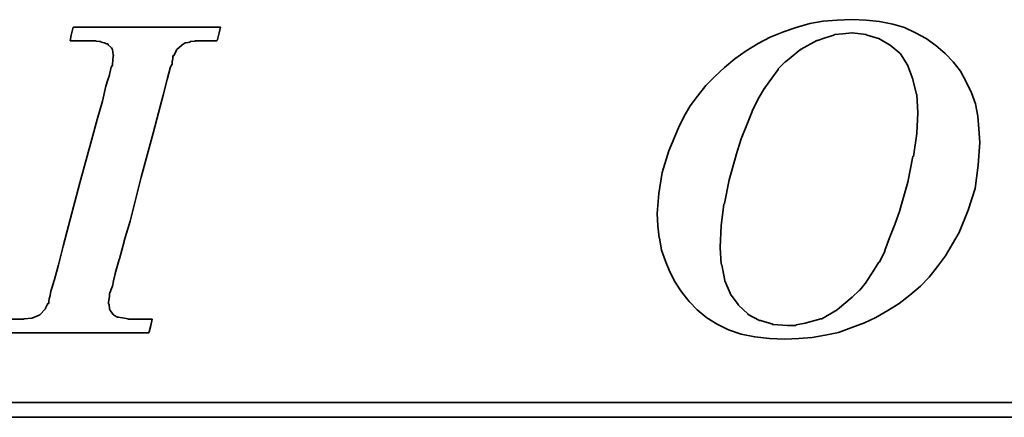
# Model space of a CAD drawing. Header units: inches. Extents: x 35 to 396, y 107 to 307.
# Tile 36 of 51: x 331.33 to 345.3, y 207.55 to 213.2. Entities that reach past the tile are written whole.
import ezdxf

# ---------------------------------------------------------------- set-up
doc = ezdxf.new("R2010")
doc.units = ezdxf.units.IN
doc.layers.add('DIM', color=4, linetype='Continuous')
doc.layers.add('layer 1', color=7, linetype='Continuous')

# ---------------------------------------------------------------- blocks, each defined once
blk = doc.blocks.new('TBI MOTION logo(完整正式版)')
at = {"layer": 'layer 1', "color": 22, "lineweight": 35}
for points, knots in [([(-11.34375, -6.98375), (-11.34375, -6.98375), (-10.91375, -7.43875), (-10.91375, -7.43875), (-10.91375, -7.43875), (-10.91375, -7.43875), (-10.38625, -7.87125), (-10.38625, -7.87125), (-10.38625, -7.87125), (-10.38625, -7.87125), (-9.81125, -8.20375), (-9.81125, -8.20375), (-9.81125, -8.20375), (-9.81125, -8.20375), (-9.21125, -8.51875), (-9.21125, -8.51875), (-9.21125, -8.51875), (-9.21125, -8.51875), (-8.51625, -8.75875), (-8.51625, -8.75875), (-8.51625, -8.75875), (-8.51625, -8.75875), (-7.77125, -8.90375), (-7.77125, -8.90375), (-7.77125, -8.90375), (-7.77125, -8.90375), (-6.97875, -8.99875), (-6.97875, -8.99875), (-6.97875, -8.99875), (-6.97875, -8.99875), (-6.14125, -9.02375), (-6.14125, -9.02375), (-6.14125, -9.02375), (-6.14125, -9.02375), (-5.37125, -8.99875), (-5.37125, -8.99875), (-5.37125, -8.99875), (-5.37125, -8.99875), (-4.65375, -8.94875), (-4.65375, -8.94875), (-4.65375, -8.94875), (-4.65375, -8.94875), (-3.93375, -8.80625), (-3.93375, -8.80625), (-3.93375, -8.80625), (-3.93375, -8.80625), (-3.21375, -8.66375), (-3.21375, -8.66375), (-3.21375, -8.66375), (-3.21375, -8.66375), (-2.49375, -8.39875), (-2.49375, -8.39875), (-2.49375, -8.39875), (-2.49375, -8.39875), (-1.79875, -8.13375), (-1.79875, -8.13375), (-1.79875, -8.13375), (-1.79875, -8.13375), (-1.17375, -7.84375), (-1.17375, -7.84375), (-1.17375, -7.84375), (-1.17375, -7.84375), (-0.52375, -7.46375), (-0.52375, -7.46375), (-0.52375, -7.46375), (-0.52375, -7.46375), (0.10124, -7.07875), (0.10124, -7.07875), (0.10124, -7.07875), (0.10124, -7.07875), (0.67625, -6.62375), (0.67625, -6.62375), (0.67625, -6.62375), (0.67625, -6.62375), (1.24874, -6.14375), (1.24874, -6.14375), (1.24874, -6.14375), (1.24874, -6.14375), (1.72874, -5.64125), (1.72874, -5.64125), (1.72874, -5.64125), (1.72874, -5.64125), (2.18624, -5.06375), (2.18624, -5.06375), (2.18624, -5.06375), (2.18624, -5.06375), (2.61625, -4.48874), (2.61625, -4.48874), (2.61625, -4.48874), (2.61625, -4.48874), (3.00125, -3.83874), (3.00125, -3.83874), (3.00125, -3.83874), (3.00125, -3.83874), (3.36124, -3.21374), (3.36124, -3.21374), (3.36124, -3.21374), (3.36124, -3.21374), (3.84374, -1.99125), (3.84374, -1.99125), (3.84374, -1.99125), (3.84374, -1.99125), (4.22625, -0.81875), (4.22625, -0.81875), (4.22625, -0.81875), (4.22625, -0.81875), (4.39125, 0.45624), (4.39125, 0.45624), (4.39125, 0.45624), (4.39125, 0.45624), (4.48874, 1.70124), (4.48874, 1.70124), (4.48874, 1.70124), (4.48874, 1.70124), (4.43874, 2.44625), (4.43874, 2.44625), (4.43874, 2.44625), (4.43874, 2.44625), (4.36874, 3.14125), (4.36874, 3.14125), (4.36874, 3.14125), (4.36874, 3.14125), (4.25125, 3.81125), (4.25125, 3.81125), (4.25125, 3.81125), (4.25125, 3.81125), (4.03124, 4.41125), (4.03124, 4.41125), (4.03124, 4.41125), (4.03124, 4.41125), (3.74374, 5.01125), (3.74374, 5.01125), (3.74374, 5.01125), (3.74374, 5.01125), (3.43124, 5.58875), (3.43124, 5.58875), (3.43124, 5.58875), (3.43124, 5.58875), (3.02625, 6.09125), (3.02625, 6.09125), (3.02625, 6.09125), (3.02625, 6.09125), (2.59374, 6.54875), (2.59374, 6.54875), (2.59374, 6.54875), (2.59374, 6.54875), (2.09124, 6.98125), (2.09124, 6.98125), (2.09124, 6.98125), (2.09124, 6.98125), (1.56124, 7.36625), (1.56124, 7.36625), (1.56124, 7.36625), (1.56124, 7.36625), (0.98624, 7.67625), (0.98624, 7.67625), (0.98624, 7.67625), (0.98624, 7.67625), (0.38624, 7.96375), (0.38624, 7.96375), (0.38624, 7.96375), (0.38624, 7.96375), (-0.25875, 8.15625), (-0.25875, 8.15625), (-0.25875, 8.15625), (-0.25875, 8.15625), (-0.98125, 8.30125), (-0.98125, 8.30125), (-0.98125, 8.30125), (-0.98125, 8.30125), (-1.70124, 8.37125), (-1.70124, 8.37125), (-1.70124, 8.37125), (-1.70124, 8.37125), (-2.49375, 8.39624), (-2.49375, 8.39624), (-2.49375, 8.39624), (-2.49375, 8.39624), (-3.28625, 8.37125), (-3.28625, 8.37125), (-3.28625, 8.37125), (-3.28625, 8.37125), (-4.05125, 8.32125), (-4.05125, 8.32125), (-4.05125, 8.32125), (-4.05125, 8.32125), (-4.77375, 8.18125), (-4.77375, 8.18125), (-4.77375, 8.18125), (-4.77375, 8.18125), (-5.51625, 7.96375), (-5.51625, 7.96375), (-5.51625, 7.96375), (-5.51625, 7.96375), (-6.21125, 7.72625), (-6.21125, 7.72625), (-6.21125, 7.72625), (-6.21125, 7.72625), (-6.92875, 7.43625), (-6.92875, 7.43625), (-6.92875, 7.43625), (-6.92875, 7.43625), (-7.57875, 7.10125), (-7.57875, 7.10125), (-7.57875, 7.10125), (-7.57875, 7.10125), (-8.24875, 6.69125), (-8.24875, 6.69125), (-8.24875, 6.69125), (-8.24875, 6.69125), (-8.84875, 6.26125), (-8.84875, 6.26125), (-8.84875, 6.26125), (-8.84875, 6.26125), (-9.42625, 5.78125), (-9.42625, 5.78125), (-9.42625, 5.78125), (-9.42625, 5.78125), (-9.95375, 5.30125), (-9.95375, 5.30125), (-9.95375, 5.30125), (-9.95375, 5.30125), (-10.43375, 4.79624), (-10.43375, 4.79624), (-10.43375, 4.79624), (-10.43375, 4.79624), (-10.88875, 4.22125), (-10.88875, 4.22125), (-10.88875, 4.22125), (-10.88875, 4.22125), (-11.29875, 3.69375), (-11.29875, 3.69375), (-11.29875, 3.69375), (-11.29875, 3.69375), (-11.63375, 3.09125), (-11.63375, 3.09125), (-11.63375, 3.09125), (-11.63375, 3.09125), (-11.91875, 2.49625), (-11.91875, 2.49625), (-11.91875, 2.49625), (-11.91875, 2.49625), (-12.44875, 1.24625), (-12.44875, 1.24625), (-12.44875, 1.24625), (-12.44875, 1.24625), (-12.80875, 0.06874), (-12.80875, 0.06874), (-12.80875, 0.06874), (-12.80875, 0.06874), (-12.99875, -1.07875), (-12.99875, -1.07875), (-12.99875, -1.07875), (-12.99875, -1.07875), (-13.09375, -2.18375), (-13.09375, -2.18375), (-13.09375, -2.18375), (-13.09375, -2.18375), (-13.04875, -2.85375), (-13.04875, -2.85375), (-13.04875, -2.85375), (-13.04875, -2.85375), (-12.97375, -3.50375), (-12.97375, -3.50375), (-12.97375, -3.50375), (-12.97375, -3.50375), (-12.95375, -3.50375), (-12.95375, -3.50375), (-12.95375, -3.50375), (-12.95375, -3.50375), (-12.85375, -4.17375), (-12.85375, -4.17375), (-12.85375, -4.17375), (-12.85375, -4.17375), (-12.63875, -4.77624), (-12.63875, -4.77624), (-12.63875, -4.77624), (-12.63875, -4.77624), (-12.39875, -5.35125), (-12.39875, -5.35125), (-12.39875, -5.35125), (-12.39875, -5.35125), (-12.11375, -5.92875), (-12.11375, -5.92875), (-12.11375, -5.92875), (-12.11375, -5.92875), (-11.75375, -6.45375), (-11.75375, -6.45375), (-11.75375, -6.45375), (-11.75375, -6.45375), (-11.34375, -6.98375), (-11.34375, -6.98375)], [0, 0, 0, 0, 0.01369863, 0.01369863, 0.01369863, 0.01369863, 0.02739726, 0.02739726, 0.02739726, 0.02739726, 0.04109589, 0.04109589, 0.04109589, 0.04109589, 0.05479452, 0.05479452, 0.05479452, 0.05479452, 0.06849315, 0.06849315, 0.06849315, 0.06849315, 0.08219178, 0.08219178, 0.08219178, 0.08219178, 0.09589041, 0.09589041, 0.09589041, 0.09589041, 0.10958904, 0.10958904, 0.10958904, 0.10958904, 0.12328767, 0.12328767, 0.12328767, 0.12328767, 0.1369863, 0.1369863, 0.1369863, 0.1369863, 0.15068493, 0.15068493, 0.15068493, 0.15068493, 0.16438356, 0.16438356, 0.16438356, 0.16438356, 0.17808219, 0.17808219, 0.17808219, 0.17808219, 0.19178082, 0.19178082, 0.19178082, 0.19178082, 0.20547945, 0.20547945, 0.20547945, 0.20547945, 0.21917808, 0.21917808, 0.21917808, 0.21917808, 0.23287671, 0.23287671, 0.23287671, 0.23287671, 0.24657534, 0.24657534, 0.24657534, 0.24657534, 0.26027397, 0.26027397, 0.26027397, 0.26027397, 0.2739726, 0.2739726, 0.2739726, 0.2739726, 0.28767123, 0.28767123, 0.28767123, 0.28767123, 0.30136986, 0.30136986, 0.30136986, 0.30136986, 0.31506849, 0.31506849, 0.31506849, 0.31506849, 0.32876712, 0.32876712, 0.32876712, 0.32876712, 0.34246575, 0.34246575, 0.34246575, 0.34246575, 0.35616438, 0.35616438, 0.35616438, 0.35616438, 0.36986301, 0.36986301, 0.36986301, 0.36986301, 0.38356164, 0.38356164, 0.38356164, 0.38356164, 0.39726027, 0.39726027, 0.39726027, 0.39726027, 0.4109589, 0.4109589, 0.4109589, 0.4109589, 0.42465753, 0.42465753, 0.42465753, 0.42465753, 0.43835616, 0.43835616, 0.43835616, 0.43835616, 0.45205479, 0.45205479, 0.45205479, 0.45205479, 0.46575342, 0.46575342, 0.46575342, 0.46575342, 0.47945205, 0.47945205, 0.47945205, 0.47945205, 0.49315068, 0.49315068, 0.49315068, 0.49315068, 0.50684932, 0.50684932, 0.50684932, 0.50684932, 0.52054795, 0.52054795, 0.52054795, 0.52054795, 0.53424658, 0.53424658, 0.53424658, 0.53424658, 0.54794521, 0.54794521, 0.54794521, 0.54794521, 0.56164384, 0.56164384, 0.56164384, 0.56164384, 0.57534247, 0.57534247, 0.57534247, 0.57534247, 0.5890411, 0.5890411, 0.5890411, 0.5890411, 0.60273973, 0.60273973, 0.60273973, 0.60273973, 0.61643836, 0.61643836, 0.61643836, 0.61643836, 0.63013699, 0.63013699, 0.63013699, 0.63013699, 0.64383562, 0.64383562, 0.64383562, 0.64383562, 0.65753425, 0.65753425, 0.65753425, 0.65753425, 0.67123288, 0.67123288, 0.67123288, 0.67123288, 0.68493151, 0.68493151, 0.68493151, 0.68493151, 0.69863014, 0.69863014, 0.69863014, 0.69863014, 0.71232877, 0.71232877, 0.71232877, 0.71232877, 0.7260274, 0.7260274, 0.7260274, 0.7260274, 0.73972603, 0.73972603, 0.73972603, 0.73972603, 0.75342466, 0.75342466, 0.75342466, 0.75342466, 0.76712329, 0.76712329, 0.76712329, 0.76712329, 0.78082192, 0.78082192, 0.78082192, 0.78082192, 0.79452055, 0.79452055, 0.79452055, 0.79452055, 0.80821918, 0.80821918, 0.80821918, 0.80821918, 0.82191781, 0.82191781, 0.82191781, 0.82191781, 0.83561644, 0.83561644, 0.83561644, 0.83561644, 0.84931507, 0.84931507, 0.84931507, 0.84931507, 0.8630137, 0.8630137, 0.8630137, 0.8630137, 0.87671233, 0.87671233, 0.87671233, 0.87671233, 0.89041096, 0.89041096, 0.89041096, 0.89041096, 0.90410959, 0.90410959, 0.90410959, 0.90410959, 0.91780822, 0.91780822, 0.91780822, 0.91780822, 0.93150685, 0.93150685, 0.93150685, 0.93150685, 0.94520548, 0.94520548, 0.94520548, 0.94520548, 0.95890411, 0.95890411, 0.95890411, 0.95890411, 0.97260274, 0.97260274, 0.97260274, 0.97260274, 0.98630137, 0.98630137, 0.98630137, 0.98630137, 1, 1, 1, 1]), ([(-40.59125, -7.94375), (-40.59125, -7.94375), (-40.97375, -7.94375), (-40.97375, -7.94375), (-40.97375, -7.94375), (-40.97375, -7.94375), (-41.38125, -7.94375), (-41.38125, -7.94375), (-41.38125, -7.94375), (-41.38125, -7.94375), (-41.54875, -7.94375), (-41.54875, -7.94375), (-41.54875, -7.94375), (-41.54875, -7.94375), (-41.59875, -7.94375), (-41.59875, -7.94375), (-41.59875, -7.94375), (-41.59875, -7.94375), (-41.88375, -7.94375), (-41.88375, -7.94375), (-41.88375, -7.94375), (-41.88375, -7.94375), (-41.90875, -7.91875), (-41.90875, -7.91875), (-41.90875, -7.91875), (-41.90875, -7.91875), (-42.19875, -7.87125), (-42.19875, -7.87125), (-42.19875, -7.87125), (-42.19875, -7.87125), (-42.43875, -7.82375), (-42.43875, -7.82375), (-42.43875, -7.82375), (-42.43875, -7.82375), (-42.45875, -7.82375), (-42.45875, -7.82375), (-42.45875, -7.82375), (-42.45875, -7.82375), (-42.48625, -7.82375), (-42.48625, -7.82375), (-42.48625, -7.82375), (-42.48625, -7.82375), (-42.67625, -7.72375), (-42.67625, -7.72375), (-42.67625, -7.72375), (-42.67625, -7.72375), (-42.70125, -7.70375), (-42.70125, -7.70375), (-42.70125, -7.70375), (-42.70125, -7.70375), (-42.72375, -7.67875), (-42.72375, -7.67875), (-42.72375, -7.67875), (-42.72375, -7.67875), (-42.86875, -7.48875), (-42.86875, -7.48875), (-42.86875, -7.48875), (-42.86875, -7.48875), (-42.89375, -7.43875), (-42.89375, -7.43875), (-42.89375, -7.43875), (-42.89375, -7.43875), (-42.91875, -7.38875), (-42.91875, -7.38875), (-42.91875, -7.38875), (-42.91875, -7.38875), (-42.93875, -7.12875), (-42.93875, -7.12875), (-42.93875, -7.12875), (-42.93875, -7.12875), (-42.96375, -7.10375), (-42.96375, -7.10375), (-42.96375, -7.10375), (-42.96375, -7.10375), (-42.96375, -7.05375), (-42.96375, -7.05375), (-42.96375, -7.05375), (-42.96375, -7.05375), (-42.96375, -7.00875), (-42.96375, -7.00875), (-42.96375, -7.00875), (-42.96375, -7.00875), (-42.91875, -6.69625), (-42.91875, -6.69625), (-42.91875, -6.69625), (-42.91875, -6.69625), (-42.91875, -6.62375), (-42.91875, -6.62375), (-42.91875, -6.62375), (-42.91875, -6.62375), (-42.91875, -6.59625), (-42.91875, -6.59625), (-42.91875, -6.59625), (-42.91875, -6.59625), (-42.91875, -6.57375), (-42.91875, -6.57375), (-42.91875, -6.57375), (-42.91875, -6.57375), (-42.91875, -6.52875), (-42.91875, -6.52875), (-42.91875, -6.52875), (-42.91875, -6.52875), (-42.89375, -6.50375), (-42.89375, -6.50375), (-42.89375, -6.50375), (-42.89375, -6.50375), (-42.84375, -6.38375), (-42.84375, -6.38375), (-42.84375, -6.38375), (-42.84375, -6.38375), (-42.84375, -6.35875), (-42.84375, -6.35875), (-42.84375, -6.35875), (-42.84375, -6.35875), (-42.74625, -6.14375), (-42.74625, -6.14375), (-42.74625, -6.14375), (-42.74625, -6.14375), (-42.70125, -5.85375), (-42.70125, -5.85375), (-42.70125, -5.85375), (-42.70125, -5.85375), (-42.60375, -5.47125), (-42.60375, -5.47125), (-42.60375, -5.47125), (-42.60375, -5.47125), (-42.60375, -5.44875), (-42.60375, -5.44875), (-42.60375, -5.44875), (-42.60375, -5.44875), (-42.38875, -4.67875), (-42.38875, -4.67875), (-42.38875, -4.67875), (-42.38875, -4.67875), (-42.36375, -4.65375), (-42.36375, -4.65375), (-42.36375, -4.65375), (-42.36375, -4.65375), (-42.12375, -3.69625), (-42.12375, -3.69625), (-42.12375, -3.69625), (-42.12375, -3.69625), (-42.12375, -3.67374), (-42.12375, -3.67374), (-42.12375, -3.67374), (-42.12375, -3.67374), (-41.78875, -2.59374), (-41.78875, -2.59374), (-41.78875, -2.59374), (-41.78875, -2.59374), (-41.18875, -0.19375), (-41.18875, -0.19375), (-41.18875, -0.19375), (-41.18875, -0.19375), (-40.54375, 2.20624), (-40.54375, 2.20624), (-40.54375, 2.20624), (-40.54375, 2.20624), (-40.25375, 3.30875), (-40.25375, 3.30875), (-40.25375, 3.30875), (-40.25375, 3.30875), (-39.98875, 4.27125), (-39.98875, 4.27125), (-39.98875, 4.27125), (-39.98875, 4.27125), (-39.77375, 5.13125), (-39.77375, 5.13125), (-39.77375, 5.13125), (-39.77375, 5.13125), (-39.67875, 5.47125), (-39.67875, 5.47125), (-39.67875, 5.47125), (-39.67875, 5.47125), (-39.60375, 5.75625), (-39.60375, 5.75625), (-39.60375, 5.75625), (-39.60375, 5.75625), (-39.60375, 5.78125), (-39.60375, 5.78125), (-39.60375, 5.78125), (-39.60375, 5.78125), (-39.50875, 5.97125), (-39.50875, 5.97125), (-39.50875, 5.97125), (-39.50875, 5.97125), (-39.50875, 6.13875), (-39.50875, 6.13875), (-39.50875, 6.13875), (-39.50875, 6.13875), (-39.48625, 6.16625), (-39.48625, 6.16625), (-39.48625, 6.16625), (-39.48625, 6.16625), (-39.46125, 6.28625), (-39.46125, 6.28625), (-39.46125, 6.28625), (-39.46125, 6.28625), (-39.46125, 6.42625), (-39.46125, 6.42625), (-39.46125, 6.42625), (-39.46125, 6.42625), (-39.41375, 6.42625), (-39.41375, 6.42625), (-39.41375, 6.42625), (-39.41375, 6.42625), (-39.29375, 6.69125), (-39.29375, 6.69125), (-39.29375, 6.69125), (-39.29375, 6.69125), (-39.26875, 6.74125), (-39.26875, 6.74125), (-39.26875, 6.74125), (-39.26875, 6.74125), (-39.24375, 6.76625), (-39.24375, 6.76625), (-39.24375, 6.76625), (-39.24375, 6.76625), (-38.98375, 7.00624), (-38.98375, 7.00624), (-38.98375, 7.00624), (-38.98375, 7.00624), (-38.95625, 7.02624), (-38.95625, 7.02624), (-38.95625, 7.02624), (-38.95625, 7.02624), (-38.78875, 7.12624), (-38.78875, 7.12624), (-38.78875, 7.12624), (-38.78875, 7.12624), (-38.76375, 7.12624), (-38.76375, 7.12624), (-38.76375, 7.12624), (-38.76375, 7.12624), (-38.74375, 7.12624), (-38.74375, 7.12624), (-38.74375, 7.12624), (-38.74375, 7.12624), (-38.52875, 7.17125), (-38.52875, 7.17125), (-38.52875, 7.17125), (-38.52875, 7.17125), (-38.52875, 7.19624), (-38.52875, 7.19624), (-38.52875, 7.19624), (-38.52875, 7.19624), (-38.50375, 7.19624), (-38.50375, 7.19624), (-38.50375, 7.19624), (-38.50375, 7.19624), (-38.26125, 7.21875), (-38.26125, 7.21875), (-38.26125, 7.21875), (-38.26125, 7.21875), (-38.23875, 7.24624), (-38.23875, 7.24624), (-38.23875, 7.24624), (-38.23875, 7.24624), (-38.21625, 7.24624), (-38.21625, 7.24624), (-38.21625, 7.24624), (-38.21625, 7.24624), (-38.18875, 7.24624), (-38.18875, 7.24624), (-38.18875, 7.24624), (-38.18875, 7.24624), (-37.90375, 7.24624), (-37.90375, 7.24624), (-37.90375, 7.24624), (-37.90375, 7.24624), (-37.85375, 7.24624), (-37.85375, 7.24624), (-37.85375, 7.24624), (-37.85375, 7.24624), (-37.75875, 7.24624), (-37.75875, 7.24624), (-37.75875, 7.24624), (-37.75875, 7.24624), (-37.42375, 7.24624), (-37.42375, 7.24624), (-37.42375, 7.24624), (-37.42375, 7.24624), (-37.08875, 7.24624), (-37.08875, 7.24624), (-37.08875, 7.24624), (-37.08875, 7.24624), (-37.06375, 7.24624), (-37.06375, 7.24624), (-37.06375, 7.24624), (-37.06375, 7.24624), (-37.06375, 7.26624), (-37.06375, 7.26624), (-37.06375, 7.26624), (-37.06375, 7.26624), (-37.03875, 7.29125), (-37.03875, 7.29125), (-37.03875, 7.29125), (-37.03875, 7.29125), (-37.03875, 7.31625), (-37.03875, 7.31625), (-37.03875, 7.31625), (-37.03875, 7.31625), (-36.94125, 7.67625), (-36.94125, 7.67625), (-36.94125, 7.67625), (-36.94125, 7.67625), (-36.86875, 7.98625), (-36.86875, 7.98625), (-36.86875, 7.98625), (-36.86875, 7.98625), (-36.98875, 7.98625), (-36.98875, 7.98625), (-36.98875, 7.98625), (-36.98875, 7.98625), (-37.42375, 7.98625), (-37.42375, 7.98625), (-37.42375, 7.98625), (-37.42375, 7.98625), (-37.94875, 7.98625), (-37.94875, 7.98625), (-37.94875, 7.98625), (-37.94875, 7.98625), (-38.57375, 7.98625), (-38.57375, 7.98625), (-38.57375, 7.98625), (-38.57375, 7.98625), (-39.29375, 7.98625), (-39.29375, 7.98625), (-39.29375, 7.98625), (-39.29375, 7.98625), (-40.82875, 7.98625), (-40.82875, 7.98625), (-40.82875, 7.98625), (-40.82875, 7.98625), (-42.36375, 7.98625), (-42.36375, 7.98625), (-42.36375, 7.98625), (-42.36375, 7.98625), (-43.08375, 7.98625), (-43.08375, 7.98625), (-43.08375, 7.98625), (-43.08375, 7.98625), (-43.70875, 7.98625), (-43.70875, 7.98625), (-43.70875, 7.98625), (-43.70875, 7.98625), (-44.23375, 7.98625), (-44.23375, 7.98625), (-44.23375, 7.98625), (-44.23375, 7.98625), (-44.66875, 7.98625), (-44.66875, 7.98625), (-44.66875, 7.98625), (-44.66875, 7.98625), (-44.88375, 7.98625), (-44.88375, 7.98625), (-44.88375, 7.98625), (-44.88375, 7.98625), (-44.90875, 7.94125), (-44.90875, 7.94125), (-44.90875, 7.94125), (-44.90875, 7.94125), (-44.90875, 7.91625), (-44.90875, 7.91625), (-44.90875, 7.91625), (-44.90875, 7.91625), (-45.00375, 7.55625), (-45.00375, 7.55625), (-45.00375, 7.55625), (-45.00375, 7.55625), (-45.05375, 7.24624), (-45.05375, 7.24624), (-45.05375, 7.24624), (-45.05375, 7.24624), (-44.61875, 7.24624), (-44.61875, 7.24624), (-44.61875, 7.24624), (-44.61875, 7.24624), (-44.11375, 7.24624), (-44.11375, 7.24624), (-44.11375, 7.24624), (-44.11375, 7.24624), (-43.99375, 7.24624), (-43.99375, 7.24624), (-43.99375, 7.24624), (-43.99375, 7.24624), (-43.94625, 7.24624), (-43.94625, 7.24624), (-43.94625, 7.24624), (-43.94625, 7.24624), (-43.92374, 7.24624), (-43.92374, 7.24624), (-43.92374, 7.24624), (-43.92374, 7.24624), (-43.65875, 7.24624), (-43.65875, 7.24624), (-43.65875, 7.24624), (-43.65875, 7.24624), (-43.63875, 7.21875), (-43.63875, 7.21875), (-43.63875, 7.21875), (-43.63875, 7.21875), (-43.46875, 7.19624), (-43.46875, 7.19624), (-43.46875, 7.19624), (-43.46875, 7.19624), (-43.39875, 7.19624), (-43.39875, 7.19624), (-43.39875, 7.19624), (-43.39875, 7.19624), (-43.37125, 7.17125), (-43.37125, 7.17125), (-43.37125, 7.17125), (-43.37125, 7.17125), (-43.34875, 7.17125), (-43.34875, 7.17125), (-43.34875, 7.17125), (-43.34875, 7.17125), (-43.20375, 7.12624), (-43.20375, 7.12624), (-43.20375, 7.12624), (-43.20375, 7.12624), (-43.05875, 7.07624), (-43.05875, 7.07624), (-43.05875, 7.07624), (-43.05875, 7.07624), (-43.01375, 7.07624), (-43.01375, 7.07624), (-43.01375, 7.07624), (-43.01375, 7.07624), (-42.98875, 7.02624), (-42.98875, 7.02624), (-42.98875, 7.02624), (-42.98875, 7.02624), (-42.79875, 6.86125), (-42.79875, 6.86125), (-42.79875, 6.86125), (-42.79875, 6.86125), (-42.77375, 6.81125), (-42.77375, 6.81125), (-42.77375, 6.81125), (-42.77375, 6.81125), (-42.74625, 6.76625), (-42.74625, 6.76625), (-42.74625, 6.76625), (-42.74625, 6.76625), (-42.72375, 6.47625), (-42.72375, 6.47625), (-42.72375, 6.47625), (-42.72375, 6.47625), (-42.70125, 6.45124), (-42.70125, 6.45124), (-42.70125, 6.45124), (-42.70125, 6.45124), (-42.70125, 6.42625), (-42.70125, 6.42625), (-42.70125, 6.42625), (-42.70125, 6.42625), (-42.72375, 6.40625), (-42.72375, 6.40625), (-42.72375, 6.40625), (-42.72375, 6.40625), (-42.74625, 5.97125), (-42.74625, 5.97125), (-42.74625, 5.97125), (-42.74625, 5.97125), (-42.74625, 5.94625), (-42.74625, 5.94625), (-42.74625, 5.94625), (-42.74625, 5.94625), (-42.74625, 5.92625), (-42.74625, 5.92625), (-42.74625, 5.92625), (-42.74625, 5.92625), (-42.77375, 5.87625), (-42.77375, 5.87625), (-42.77375, 5.87625), (-42.77375, 5.87625), (-42.81875, 5.80625), (-42.81875, 5.80625), (-42.81875, 5.80625), (-42.81875, 5.80625), (-42.86875, 5.63625), (-42.86875, 5.63625), (-42.86875, 5.63625), (-42.86875, 5.63625), (-42.91875, 5.39625), (-42.91875, 5.39625), (-42.91875, 5.39625), (-42.91875, 5.39625), (-42.91875, 5.37124), (-42.91875, 5.37124), (-42.91875, 5.37124), (-42.91875, 5.37124), (-43.01375, 5.10874), (-43.01375, 5.10874), (-43.01375, 5.10874), (-43.01375, 5.10874), (-43.10875, 4.77124), (-43.10875, 4.77124), (-43.10875, 4.77124), (-43.10875, 4.77124), (-43.29875, 3.95625), (-43.29875, 3.95625), (-43.29875, 3.95625), (-43.29875, 3.95625), (-43.58875, 2.95125), (-43.58875, 2.95125), (-43.58875, 2.95125), (-43.58875, 2.95125), (-43.87375, 1.87125), (-43.87375, 1.87125), (-43.87375, 1.87125), (-43.87375, 1.87125), (-44.52625, -0.50374), (-44.52625, -0.50374), (-44.52625, -0.50374), (-44.52625, -0.50374), (-45.14875, -2.85375), (-45.14875, -2.85375), (-45.14875, -2.85375), (-45.14875, -2.85375), (-45.43375, -3.95875), (-45.43375, -3.95875), (-45.43375, -3.95875), (-45.43375, -3.95875), (-45.69875, -4.96875), (-45.69875, -4.96875), (-45.69875, -4.96875), (-45.69875, -4.96875), (-45.91375, -5.78375), (-45.91375, -5.78375), (-45.91375, -5.78375), (-45.91375, -5.78375), (-46.01375, -6.11875), (-46.01375, -6.11875), (-46.01375, -6.11875), (-46.01375, -6.11875), (-46.01375, -6.14375), (-46.01375, -6.14375), (-46.01375, -6.14375), (-46.01375, -6.14375), (-46.10875, -6.40875), (-46.10875, -6.40875), (-46.10875, -6.40875), (-46.10875, -6.40875), (-46.15375, -6.64875), (-46.15375, -6.64875), (-46.15375, -6.64875), (-46.15375, -6.64875), (-46.20375, -6.83875), (-46.20375, -6.83875), (-46.20375, -6.83875), (-46.20375, -6.83875), (-46.22875, -6.93375), (-46.22875, -6.93375), (-46.22875, -6.93375), (-46.22875, -6.93375), (-46.22875, -7.07875), (-46.22875, -7.07875), (-46.22875, -7.07875), (-46.22875, -7.07875), (-46.27375, -7.07875), (-46.27375, -7.07875), (-46.27375, -7.07875), (-46.27375, -7.07875), (-46.39375, -7.34375), (-46.39375, -7.34375), (-46.39375, -7.34375), (-46.39375, -7.34375), (-46.39375, -7.36875), (-46.39375, -7.36875), (-46.39375, -7.36875), (-46.39375, -7.36875), (-46.42125, -7.38875), (-46.42125, -7.38875), (-46.42125, -7.38875), (-46.42125, -7.38875), (-46.68375, -7.67875), (-46.68375, -7.67875), (-46.68375, -7.67875), (-46.68375, -7.67875), (-46.70875, -7.70375), (-46.70875, -7.70375), (-46.70875, -7.70375), (-46.70875, -7.70375), (-46.75375, -7.72375), (-46.75375, -7.72375), (-46.75375, -7.72375), (-46.75375, -7.72375), (-47.08875, -7.87125), (-47.08875, -7.87125), (-47.08875, -7.87125), (-47.08875, -7.87125), (-47.11625, -7.87125), (-47.11625, -7.87125), (-47.11625, -7.87125), (-47.11625, -7.87125), (-47.13875, -7.89375), (-47.13875, -7.89375), (-47.13875, -7.89375), (-47.13875, -7.89375), (-47.56875, -7.91875), (-47.56875, -7.91875), (-47.56875, -7.91875), (-47.56875, -7.91875), (-47.59625, -7.94375), (-47.59625, -7.94375), (-47.59625, -7.94375), (-47.59625, -7.94375), (-47.64375, -7.94375), (-47.64375, -7.94375), (-47.64375, -7.94375), (-47.64375, -7.94375), (-47.73625, -7.94375), (-47.73625, -7.94375), (-47.73625, -7.94375), (-47.73625, -7.94375), (-48.07375, -7.94375), (-48.07375, -7.94375), (-48.07375, -7.94375), (-48.07375, -7.94375), (-48.36125, -7.94375), (-48.36125, -7.94375), (-48.36125, -7.94375), (-48.36125, -7.94375), (-48.36125, -7.96625), (-48.36125, -7.96625), (-48.36125, -7.96625), (-48.36125, -7.96625), (-48.36125, -7.99125), (-48.36125, -7.99125), (-48.36125, -7.99125), (-48.36125, -7.99125), (-48.38875, -8.01375), (-48.38875, -8.01375), (-48.38875, -8.01375), (-48.38875, -8.01375), (-48.50875, -8.34875), (-48.50875, -8.34875), (-48.50875, -8.34875), (-48.50875, -8.34875), (-48.55375, -8.68625), (-48.55375, -8.68625), (-48.55375, -8.68625), (-48.55375, -8.68625), (-48.45875, -8.68625), (-48.45875, -8.68625), (-48.45875, -8.68625), (-48.45875, -8.68625), (-48.07375, -8.68625), (-48.07375, -8.68625), (-48.07375, -8.68625), (-48.07375, -8.68625), (-47.52375, -8.68625), (-47.52375, -8.68625), (-47.52375, -8.68625), (-47.52375, -8.68625), (-46.92375, -8.68625), (-46.92375, -8.68625), (-46.92375, -8.68625), (-46.92375, -8.68625), (-46.25375, -8.68625), (-46.25375, -8.68625), (-46.25375, -8.68625), (-46.25375, -8.68625), (-46.20375, -8.68625), (-46.20375, -8.68625), (-46.20375, -8.68625), (-46.20375, -8.68625), (-44.71375, -8.68625), (-44.71375, -8.68625), (-44.71375, -8.68625), (-44.71375, -8.68625), (-43.22875, -8.68625), (-43.22875, -8.68625), (-43.22875, -8.68625), (-43.22875, -8.68625), (-42.55875, -8.68625), (-42.55875, -8.68625), (-42.55875, -8.68625), (-42.55875, -8.68625), (-42.50875, -8.68625), (-42.50875, -8.68625), (-42.50875, -8.68625), (-42.50875, -8.68625), (-41.93375, -8.68625), (-41.93375, -8.68625), (-41.93375, -8.68625), (-41.93375, -8.68625), (-41.38125, -8.68625), (-41.38125, -8.68625), (-41.38125, -8.68625), (-41.38125, -8.68625), (-40.97375, -8.68625), (-40.97375, -8.68625), (-40.97375, -8.68625), (-40.97375, -8.68625), (-40.78125, -8.68625), (-40.78125, -8.68625), (-40.78125, -8.68625), (-40.78125, -8.68625), (-40.78125, -8.63875), (-40.78125, -8.63875), (-40.78125, -8.63875), (-40.78125, -8.63875), (-40.75875, -8.63875), (-40.75875, -8.63875), (-40.75875, -8.63875), (-40.75875, -8.63875), (-40.66375, -8.27875), (-40.66375, -8.27875), (-40.66375, -8.27875), (-40.66375, -8.27875), (-40.59125, -7.94375), (-40.59125, -7.94375)], [0, 0, 0, 0, 0.00558659, 0.00558659, 0.00558659, 0.00558659, 0.01117318, 0.01117318, 0.01117318, 0.01117318, 0.01675978, 0.01675978, 0.01675978, 0.01675978, 0.02234637, 0.02234637, 0.02234637, 0.02234637, 0.02793296, 0.02793296, 0.02793296, 0.02793296, 0.03351955, 0.03351955, 0.03351955, 0.03351955, 0.03910615, 0.03910615, 0.03910615, 0.03910615, 0.04469274, 0.04469274, 0.04469274, 0.04469274, 0.05027933, 0.05027933, 0.05027933, 0.05027933, 0.05586592, 0.05586592, 0.05586592, 0.05586592, 0.06145251, 0.06145251, 0.06145251, 0.06145251, 0.06703911, 0.06703911, 0.06703911, 0.06703911, 0.0726257, 0.0726257, 0.0726257, 0.0726257, 0.07821229, 0.07821229, 0.07821229, 0.07821229, 0.08379888, 0.08379888, 0.08379888, 0.08379888, 0.08938547, 0.08938547, 0.08938547, 0.08938547, 0.09497207, 0.09497207, 0.09497207, 0.09497207, 0.10055866, 0.10055866, 0.10055866, 0.10055866, 0.10614525, 0.10614525, 0.10614525, 0.10614525, 0.11173184, 0.11173184, 0.11173184, 0.11173184, 0.11731844, 0.11731844, 0.11731844, 0.11731844, 0.12290503, 0.12290503, 0.12290503, 0.12290503, 0.12849162, 0.12849162, 0.12849162, 0.12849162, 0.13407821, 0.13407821, 0.13407821, 0.13407821, 0.1396648, 0.1396648, 0.1396648, 0.1396648, 0.1452514, 0.1452514, 0.1452514, 0.1452514, 0.15083799, 0.15083799, 0.15083799, 0.15083799, 0.15642458, 0.15642458, 0.15642458, 0.15642458, 0.16201117, 0.16201117, 0.16201117, 0.16201117, 0.16759777, 0.16759777, 0.16759777, 0.16759777, 0.17318436, 0.17318436, 0.17318436, 0.17318436, 0.17877095, 0.17877095, 0.17877095, 0.17877095, 0.18435754, 0.18435754, 0.18435754, 0.18435754, 0.18994413, 0.18994413, 0.18994413, 0.18994413, 0.19553073, 0.19553073, 0.19553073, 0.19553073, 0.20111732, 0.20111732, 0.20111732, 0.20111732, 0.20670391, 0.20670391, 0.20670391, 0.20670391, 0.2122905, 0.2122905, 0.2122905, 0.2122905, 0.21787709, 0.21787709, 0.21787709, 0.21787709, 0.22346369, 0.22346369, 0.22346369, 0.22346369, 0.22905028, 0.22905028, 0.22905028, 0.22905028, 0.23463687, 0.23463687, 0.23463687, 0.23463687, 0.24022346, 0.24022346, 0.24022346, 0.24022346, 0.24581006, 0.24581006, 0.24581006, 0.24581006, 0.25139665, 0.25139665, 0.25139665, 0.25139665, 0.25698324, 0.25698324, 0.25698324, 0.25698324, 0.26256983, 0.26256983, 0.26256983, 0.26256983, 0.26815642, 0.26815642, 0.26815642, 0.26815642, 0.27374302, 0.27374302, 0.27374302, 0.27374302, 0.27932961, 0.27932961, 0.27932961, 0.27932961, 0.2849162, 0.2849162, 0.2849162, 0.2849162, 0.29050279, 0.29050279, 0.29050279, 0.29050279, 0.29608939, 0.29608939, 0.29608939, 0.29608939, 0.30167598, 0.30167598, 0.30167598, 0.30167598, 0.30726257, 0.30726257, 0.30726257, 0.30726257, 0.31284916, 0.31284916, 0.31284916, 0.31284916, 0.31843575, 0.31843575, 0.31843575, 0.31843575, 0.32402235, 0.32402235, 0.32402235, 0.32402235, 0.32960894, 0.32960894, 0.32960894, 0.32960894, 0.33519553, 0.33519553, 0.33519553, 0.33519553, 0.34078212, 0.34078212, 0.34078212, 0.34078212, 0.34636872, 0.34636872, 0.34636872, 0.34636872, 0.35195531, 0.35195531, 0.35195531, 0.35195531, 0.3575419, 0.3575419, 0.3575419, 0.3575419, 0.36312849, 0.36312849, 0.36312849, 0.36312849, 0.36871508, 0.36871508, 0.36871508, 0.36871508, 0.37430168, 0.37430168, 0.37430168, 0.37430168, 0.37988827, 0.37988827, 0.37988827, 0.37988827, 0.38547486, 0.38547486, 0.38547486, 0.38547486, 0.39106145, 0.39106145, 0.39106145, 0.39106145, 0.39664804, 0.39664804, 0.39664804, 0.39664804, 0.40223464, 0.40223464, 0.40223464, 0.40223464, 0.40782123, 0.40782123, 0.40782123, 0.40782123, 0.41340782, 0.41340782, 0.41340782, 0.41340782, 0.41899441, 0.41899441, 0.41899441, 0.41899441, 0.42458101, 0.42458101, 0.42458101, 0.42458101, 0.4301676, 0.4301676, 0.4301676, 0.4301676, 0.43575419, 0.43575419, 0.43575419, 0.43575419, 0.44134078, 0.44134078, 0.44134078, 0.44134078, 0.44692737, 0.44692737, 0.44692737, 0.44692737, 0.45251397, 0.45251397, 0.45251397, 0.45251397, 0.45810056, 0.45810056, 0.45810056, 0.45810056, 0.46368715, 0.46368715, 0.46368715, 0.46368715, 0.46927374, 0.46927374, 0.46927374, 0.46927374, 0.47486034, 0.47486034, 0.47486034, 0.47486034, 0.48044693, 0.48044693, 0.48044693, 0.48044693, 0.48603352, 0.48603352, 0.48603352, 0.48603352, 0.49162011, 0.49162011, 0.49162011, 0.49162011, 0.4972067, 0.4972067, 0.4972067, 0.4972067, 0.5027933, 0.5027933, 0.5027933, 0.5027933, 0.50837989, 0.50837989, 0.50837989, 0.50837989, 0.51396648, 0.51396648, 0.51396648, 0.51396648, 0.51955307, 0.51955307, 0.51955307, 0.51955307, 0.52513966, 0.52513966, 0.52513966, 0.52513966, 0.53072626, 0.53072626, 0.53072626, 0.53072626, 0.53631285, 0.53631285, 0.53631285, 0.53631285, 0.54189944, 0.54189944, 0.54189944, 0.54189944, 0.54748603, 0.54748603, 0.54748603, 0.54748603, 0.55307263, 0.55307263, 0.55307263, 0.55307263, 0.55865922, 0.55865922, 0.55865922, 0.55865922, 0.56424581, 0.56424581, 0.56424581, 0.56424581, 0.5698324, 0.5698324, 0.5698324, 0.5698324, 0.57541899, 0.57541899, 0.57541899, 0.57541899, 0.58100559, 0.58100559, 0.58100559, 0.58100559, 0.58659218, 0.58659218, 0.58659218, 0.58659218, 0.59217877, 0.59217877, 0.59217877, 0.59217877, 0.59776536, 0.59776536, 0.59776536, 0.59776536, 0.60335196, 0.60335196, 0.60335196, 0.60335196, 0.60893855, 0.60893855, 0.60893855, 0.60893855, 0.61452514, 0.61452514, 0.61452514, 0.61452514, 0.62011173, 0.62011173, 0.62011173, 0.62011173, 0.62569832, 0.62569832, 0.62569832, 0.62569832, 0.63128492, 0.63128492, 0.63128492, 0.63128492, 0.63687151, 0.63687151, 0.63687151, 0.63687151, 0.6424581, 0.6424581, 0.6424581, 0.6424581, 0.64804469, 0.64804469, 0.64804469, 0.64804469, 0.65363128, 0.65363128, 0.65363128, 0.65363128, 0.65921788, 0.65921788, 0.65921788, 0.65921788, 0.66480447, 0.66480447, 0.66480447, 0.66480447, 0.67039106, 0.67039106, 0.67039106, 0.67039106, 0.67597765, 0.67597765, 0.67597765, 0.67597765, 0.68156425, 0.68156425, 0.68156425, 0.68156425, 0.68715084, 0.68715084, 0.68715084, 0.68715084, 0.69273743, 0.69273743, 0.69273743, 0.69273743, 0.69832402, 0.69832402, 0.69832402, 0.69832402, 0.70391061, 0.70391061, 0.70391061, 0.70391061, 0.70949721, 0.70949721, 0.70949721, 0.70949721, 0.7150838, 0.7150838, 0.7150838, 0.7150838, 0.72067039, 0.72067039, 0.72067039, 0.72067039, 0.72625698, 0.72625698, 0.72625698, 0.72625698, 0.73184358, 0.73184358, 0.73184358, 0.73184358, 0.73743017, 0.73743017, 0.73743017, 0.73743017, 0.74301676, 0.74301676, 0.74301676, 0.74301676, 0.74860335, 0.74860335, 0.74860335, 0.74860335, 0.75418994, 0.75418994, 0.75418994, 0.75418994, 0.75977654, 0.75977654, 0.75977654, 0.75977654, 0.76536313, 0.76536313, 0.76536313, 0.76536313, 0.77094972, 0.77094972, 0.77094972, 0.77094972, 0.77653631, 0.77653631, 0.77653631, 0.77653631, 0.78212291, 0.78212291, 0.78212291, 0.78212291, 0.7877095, 0.7877095, 0.7877095, 0.7877095, 0.79329609, 0.79329609, 0.79329609, 0.79329609, 0.79888268, 0.79888268, 0.79888268, 0.79888268, 0.80446927, 0.80446927, 0.80446927, 0.80446927, 0.81005587, 0.81005587, 0.81005587, 0.81005587, 0.81564246, 0.81564246, 0.81564246, 0.81564246, 0.82122905, 0.82122905, 0.82122905, 0.82122905, 0.82681564, 0.82681564, 0.82681564, 0.82681564, 0.83240223, 0.83240223, 0.83240223, 0.83240223, 0.83798883, 0.83798883, 0.83798883, 0.83798883, 0.84357542, 0.84357542, 0.84357542, 0.84357542, 0.84916201, 0.84916201, 0.84916201, 0.84916201, 0.8547486, 0.8547486, 0.8547486, 0.8547486, 0.8603352, 0.8603352, 0.8603352, 0.8603352, 0.86592179, 0.86592179, 0.86592179, 0.86592179, 0.87150838, 0.87150838, 0.87150838, 0.87150838, 0.87709497, 0.87709497, 0.87709497, 0.87709497, 0.88268156, 0.88268156, 0.88268156, 0.88268156, 0.88826816, 0.88826816, 0.88826816, 0.88826816, 0.89385475, 0.89385475, 0.89385475, 0.89385475, 0.89944134, 0.89944134, 0.89944134, 0.89944134, 0.90502793, 0.90502793, 0.90502793, 0.90502793, 0.91061453, 0.91061453, 0.91061453, 0.91061453, 0.91620112, 0.91620112, 0.91620112, 0.91620112, 0.92178771, 0.92178771, 0.92178771, 0.92178771, 0.9273743, 0.9273743, 0.9273743, 0.9273743, 0.93296089, 0.93296089, 0.93296089, 0.93296089, 0.93854749, 0.93854749, 0.93854749, 0.93854749, 0.94413408, 0.94413408, 0.94413408, 0.94413408, 0.94972067, 0.94972067, 0.94972067, 0.94972067, 0.95530726, 0.95530726, 0.95530726, 0.95530726, 0.96089385, 0.96089385, 0.96089385, 0.96089385, 0.96648045, 0.96648045, 0.96648045, 0.96648045, 0.97206704, 0.97206704, 0.97206704, 0.97206704, 0.97765363, 0.97765363, 0.97765363, 0.97765363, 0.98324022, 0.98324022, 0.98324022, 0.98324022, 0.98882682, 0.98882682, 0.98882682, 0.98882682, 0.99441341, 0.99441341, 0.99441341, 0.99441341, 1, 1, 1, 1]), ([(-8.77875, 1.03124), (-8.77875, 1.03124), (-8.51625, 1.89625), (-8.51625, 1.89625), (-8.51625, 1.89625), (-8.51625, 1.89625), (-8.20375, 2.66375), (-8.20375, 2.66375), (-8.20375, 2.66375), (-8.20375, 2.66375), (-7.91625, 3.38125), (-7.91625, 3.38125), (-7.91625, 3.38125), (-7.91625, 3.38125), (-7.91625, 3.40624), (-7.91625, 3.40624), (-7.91625, 3.40624), (-7.91625, 3.40624), (-7.57875, 4.07624), (-7.57875, 4.07624), (-7.57875, 4.07624), (-7.57875, 4.07624), (-7.24375, 4.65125), (-7.24375, 4.65125), (-7.24375, 4.65125), (-7.24375, 4.65125), (-7.21875, 4.65125), (-7.21875, 4.65125), (-7.21875, 4.65125), (-7.21875, 4.65125), (-7.21875, 4.67624), (-7.21875, 4.67624), (-7.21875, 4.67624), (-7.21875, 4.67624), (-6.83625, 5.20375), (-6.83625, 5.20375), (-6.83625, 5.20375), (-6.83625, 5.20375), (-6.49875, 5.68625), (-6.49875, 5.68625), (-6.49875, 5.68625), (-6.49875, 5.68625), (-6.49875, 5.70625), (-6.49875, 5.70625), (-6.49875, 5.70625), (-6.49875, 5.70625), (-6.11625, 6.09125), (-6.11625, 6.09125), (-6.11625, 6.09125), (-6.11625, 6.09125), (-6.09125, 6.09125), (-6.09125, 6.09125), (-6.09125, 6.09125), (-6.09125, 6.09125), (-5.27375, 6.76625), (-5.27375, 6.76625), (-5.27375, 6.76625), (-5.27375, 6.76625), (-5.24875, 6.76625), (-5.24875, 6.76625), (-5.24875, 6.76625), (-5.24875, 6.76625), (-5.24875, 6.78625), (-5.24875, 6.78625), (-5.24875, 6.78625), (-5.24875, 6.78625), (-4.38875, 7.26624), (-4.38875, 7.26624), (-4.38875, 7.26624), (-4.38875, 7.26624), (-4.36125, 7.26624), (-4.36125, 7.26624), (-4.36125, 7.26624), (-4.36125, 7.26624), (-3.93375, 7.41125), (-3.93375, 7.41125), (-3.93375, 7.41125), (-3.93375, 7.41125), (-3.47375, 7.55625), (-3.47375, 7.55625), (-3.47375, 7.55625), (-3.47375, 7.55625), (-3.45375, 7.55625), (-3.45375, 7.55625), (-3.45375, 7.55625), (-3.45375, 7.55625), (-3.42875, 7.58124), (-3.42875, 7.58124), (-3.42875, 7.58124), (-3.42875, 7.58124), (-2.97375, 7.62625), (-2.97375, 7.62625), (-2.97375, 7.62625), (-2.97375, 7.62625), (-2.49375, 7.67625), (-2.49375, 7.67625), (-2.49375, 7.67625), (-2.49375, 7.67625), (-2.46875, 7.67625), (-2.46875, 7.67625), (-2.46875, 7.67625), (-2.46875, 7.67625), (-1.70124, 7.58124), (-1.70124, 7.58124), (-1.70124, 7.58124), (-1.70124, 7.58124), (-1.67875, 7.55625), (-1.67875, 7.55625), (-1.67875, 7.55625), (-1.67875, 7.55625), (-1.65375, 7.55625), (-1.65375, 7.55625), (-1.65375, 7.55625), (-1.65375, 7.55625), (-1.03125, 7.36625), (-1.03125, 7.36625), (-1.03125, 7.36625), (-1.03125, 7.36625), (-1.00625, 7.36625), (-1.00625, 7.36625), (-1.00625, 7.36625), (-1.00625, 7.36625), (-0.43124, 7.02624), (-0.43124, 7.02624), (-0.43124, 7.02624), (-0.43124, 7.02624), (-0.40625, 7.00624), (-0.40625, 7.00624), (-0.40625, 7.00624), (-0.40625, 7.00624), (0.12124, 6.57124), (0.12124, 6.57124), (0.12124, 6.57124), (0.12124, 6.57124), (0.14624, 6.54875), (0.14624, 6.54875), (0.14624, 6.54875), (0.14624, 6.54875), (0.17124, 6.52375), (0.17124, 6.52375), (0.17124, 6.52375), (0.17124, 6.52375), (0.55625, 5.89875), (0.55625, 5.89875), (0.55625, 5.89875), (0.55625, 5.89875), (0.55625, 5.87625), (0.55625, 5.87625), (0.55625, 5.87625), (0.55625, 5.87625), (0.84124, 5.15625), (0.84124, 5.15625), (0.84124, 5.15625), (0.84124, 5.15625), (0.84124, 5.13125), (0.84124, 5.13125), (0.84124, 5.13125), (0.84124, 5.13125), (1.03624, 4.31875), (1.03624, 4.31875), (1.03624, 4.31875), (1.03624, 4.31875), (1.05624, 4.31875), (1.05624, 4.31875), (1.05624, 4.31875), (1.05624, 4.31875), (1.05624, 4.29125), (1.05624, 4.29125), (1.05624, 4.29125), (1.05624, 4.29125), (1.10625, 3.33125), (1.10625, 3.33125), (1.10625, 3.33125), (1.10625, 3.33125), (1.10625, 3.30875), (1.10625, 3.30875), (1.10625, 3.30875), (1.10625, 3.30875), (1.05624, 2.20624), (1.05624, 2.20624), (1.05624, 2.20624), (1.05624, 2.20624), (1.05624, 2.18124), (1.05624, 2.18124), (1.05624, 2.18124), (1.05624, 2.18124), (0.86624, 0.93624), (0.86624, 0.93624), (0.86624, 0.93624), (0.86624, 0.93624), (0.84124, 0.93624), (0.84124, 0.93624), (0.84124, 0.93624), (0.84124, 0.93624), (0.55625, -0.45874), (0.55625, -0.45874), (0.55625, -0.45874), (0.55625, -0.45874), (0.12124, -1.99125), (0.12124, -1.99125), (0.12124, -1.99125), (0.12124, -1.99125), (0.12124, -2.01874), (0.12124, -2.01874), (0.12124, -2.01874), (0.12124, -2.01874), (-0.13874, -2.78375), (-0.13874, -2.78375), (-0.13874, -2.78375), (-0.13874, -2.78375), (-0.43124, -3.50375), (-0.43124, -3.50375), (-0.43124, -3.50375), (-0.43124, -3.50375), (-0.69375, -4.19875), (-0.69375, -4.19875), (-0.69375, -4.19875), (-0.69375, -4.19875), (-0.69375, -4.22375), (-0.69375, -4.22375), (-0.69375, -4.22375), (-0.69375, -4.22375), (-0.98125, -4.82374), (-0.98125, -4.82374), (-0.98125, -4.82374), (-0.98125, -4.82374), (-1.00625, -4.82374), (-1.00625, -4.82374), (-1.00625, -4.82374), (-1.00625, -4.82374), (-1.33875, -5.35125), (-1.33875, -5.35125), (-1.33875, -5.35125), (-1.33875, -5.35125), (-1.67875, -5.87875), (-1.67875, -5.87875), (-1.67875, -5.87875), (-1.67875, -5.87875), (-1.67875, -5.90375), (-1.67875, -5.90375), (-1.67875, -5.90375), (-1.67875, -5.90375), (-2.05875, -6.35875), (-2.05875, -6.35875), (-2.05875, -6.35875), (-2.05875, -6.35875), (-2.08375, -6.38375), (-2.08375, -6.38375), (-2.08375, -6.38375), (-2.08375, -6.38375), (-2.46875, -6.74375), (-2.46875, -6.74375), (-2.46875, -6.74375), (-2.46875, -6.74375), (-3.25875, -7.41625), (-3.25875, -7.41625), (-3.25875, -7.41625), (-3.25875, -7.41625), (-3.28625, -7.43875), (-3.28625, -7.43875), (-3.28625, -7.43875), (-3.28625, -7.43875), (-4.12375, -7.91875), (-4.12375, -7.91875), (-4.12375, -7.91875), (-4.12375, -7.91875), (-4.14875, -7.91875), (-4.14875, -7.91875), (-4.14875, -7.91875), (-4.14875, -7.91875), (-4.17125, -7.91875), (-4.17125, -7.91875), (-4.17125, -7.91875), (-4.17125, -7.91875), (-5.03375, -8.15875), (-5.03375, -8.15875), (-5.03375, -8.15875), (-5.03375, -8.15875), (-5.51625, -8.25625), (-5.51625, -8.25625), (-5.51625, -8.25625), (-5.51625, -8.25625), (-5.54125, -8.27875), (-5.54125, -8.27875), (-5.54125, -8.27875), (-5.54125, -8.27875), (-5.56375, -8.27875), (-5.56375, -8.27875), (-5.56375, -8.27875), (-5.56375, -8.27875), (-5.99625, -8.27875), (-5.99625, -8.27875), (-5.99625, -8.27875), (-5.99625, -8.27875), (-6.76375, -8.23125), (-6.76375, -8.23125), (-6.76375, -8.23125), (-6.76375, -8.23125), (-6.78875, -8.23125), (-6.78875, -8.23125), (-6.78875, -8.23125), (-6.78875, -8.23125), (-6.78875, -8.20375), (-6.78875, -8.20375), (-6.78875, -8.20375), (-6.78875, -8.20375), (-7.45875, -8.01375), (-7.45875, -8.01375), (-7.45875, -8.01375), (-7.45875, -8.01375), (-7.48375, -8.01375), (-7.48375, -8.01375), (-7.48375, -8.01375), (-7.48375, -8.01375), (-7.50875, -8.01375), (-7.50875, -8.01375), (-7.50875, -8.01375), (-7.50875, -8.01375), (-8.13125, -7.67875), (-8.13125, -7.67875), (-8.13125, -7.67875), (-8.13125, -7.67875), (-8.15625, -7.65375), (-8.15625, -7.65375), (-8.15625, -7.65375), (-8.15625, -7.65375), (-8.65875, -7.17375), (-8.65875, -7.17375), (-8.65875, -7.17375), (-8.65875, -7.17375), (-8.68375, -7.14875), (-8.68375, -7.14875), (-8.68375, -7.14875), (-8.68375, -7.14875), (-9.08875, -6.57375), (-9.08875, -6.57375), (-9.08875, -6.57375), (-9.08875, -6.57375), (-9.11375, -6.54875), (-9.11375, -6.54875), (-9.11375, -6.54875), (-9.11375, -6.54875), (-9.11375, -6.52875), (-9.11375, -6.52875), (-9.11375, -6.52875), (-9.11375, -6.52875), (-9.40375, -5.85375), (-9.40375, -5.85375), (-9.40375, -5.85375), (-9.40375, -5.85375), (-9.40375, -5.82875), (-9.40375, -5.82875), (-9.40375, -5.82875), (-9.40375, -5.82875), (-9.56875, -4.96875), (-9.56875, -4.96875), (-9.56875, -4.96875), (-9.56875, -4.96875), (-9.59375, -4.94375), (-9.59375, -4.94375), (-9.59375, -4.94375), (-9.59375, -4.94375), (-9.66375, -4.03375), (-9.66375, -4.03375), (-9.66375, -4.03375), (-9.66375, -4.03375), (-9.66375, -4.00875), (-9.66375, -4.00875), (-9.66375, -4.00875), (-9.66375, -4.00875), (-9.59375, -2.85375), (-9.59375, -2.85375), (-9.59375, -2.85375), (-9.59375, -2.85375), (-9.45125, -1.65875), (-9.45125, -1.65875), (-9.45125, -1.65875), (-9.45125, -1.65875), (-9.42625, -1.63375), (-9.42625, -1.63375), (-9.42625, -1.63375), (-9.42625, -1.63375), (-9.16125, -0.33875), (-9.16125, -0.33875), (-9.16125, -0.33875), (-9.16125, -0.33875), (-8.77875, 1.00624), (-8.77875, 1.00624), (-8.77875, 1.00624), (-8.77875, 1.00624), (-8.77875, 1.03124), (-8.77875, 1.03124)], [0, 0, 0, 0, 0.01020408, 0.01020408, 0.01020408, 0.01020408, 0.02040816, 0.02040816, 0.02040816, 0.02040816, 0.03061224, 0.03061224, 0.03061224, 0.03061224, 0.04081633, 0.04081633, 0.04081633, 0.04081633, 0.05102041, 0.05102041, 0.05102041, 0.05102041, 0.06122449, 0.06122449, 0.06122449, 0.06122449, 0.07142857, 0.07142857, 0.07142857, 0.07142857, 0.08163265, 0.08163265, 0.08163265, 0.08163265, 0.09183673, 0.09183673, 0.09183673, 0.09183673, 0.10204082, 0.10204082, 0.10204082, 0.10204082, 0.1122449, 0.1122449, 0.1122449, 0.1122449, 0.12244898, 0.12244898, 0.12244898, 0.12244898, 0.13265306, 0.13265306, 0.13265306, 0.13265306, 0.14285714, 0.14285714, 0.14285714, 0.14285714, 0.15306122, 0.15306122, 0.15306122, 0.15306122, 0.16326531, 0.16326531, 0.16326531, 0.16326531, 0.17346939, 0.17346939, 0.17346939, 0.17346939, 0.18367347, 0.18367347, 0.18367347, 0.18367347, 0.19387755, 0.19387755, 0.19387755, 0.19387755, 0.20408163, 0.20408163, 0.20408163, 0.20408163, 0.21428571, 0.21428571, 0.21428571, 0.21428571, 0.2244898, 0.2244898, 0.2244898, 0.2244898, 0.23469388, 0.23469388, 0.23469388, 0.23469388, 0.24489796, 0.24489796, 0.24489796, 0.24489796, 0.25510204, 0.25510204, 0.25510204, 0.25510204, 0.26530612, 0.26530612, 0.26530612, 0.26530612, 0.2755102, 0.2755102, 0.2755102, 0.2755102, 0.28571429, 0.28571429, 0.28571429, 0.28571429, 0.29591837, 0.29591837, 0.29591837, 0.29591837, 0.30612245, 0.30612245, 0.30612245, 0.30612245, 0.31632653, 0.31632653, 0.31632653, 0.31632653, 0.32653061, 0.32653061, 0.32653061, 0.32653061, 0.33673469, 0.33673469, 0.33673469, 0.33673469, 0.34693878, 0.34693878, 0.34693878, 0.34693878, 0.35714286, 0.35714286, 0.35714286, 0.35714286, 0.36734694, 0.36734694, 0.36734694, 0.36734694, 0.37755102, 0.37755102, 0.37755102, 0.37755102, 0.3877551, 0.3877551, 0.3877551, 0.3877551, 0.39795918, 0.39795918, 0.39795918, 0.39795918, 0.40816327, 0.40816327, 0.40816327, 0.40816327, 0.41836735, 0.41836735, 0.41836735, 0.41836735, 0.42857143, 0.42857143, 0.42857143, 0.42857143, 0.43877551, 0.43877551, 0.43877551, 0.43877551, 0.44897959, 0.44897959, 0.44897959, 0.44897959, 0.45918367, 0.45918367, 0.45918367, 0.45918367, 0.46938776, 0.46938776, 0.46938776, 0.46938776, 0.47959184, 0.47959184, 0.47959184, 0.47959184, 0.48979592, 0.48979592, 0.48979592, 0.48979592, 0.5, 0.5, 0.5, 0.5, 0.51020408, 0.51020408, 0.51020408, 0.51020408, 0.52040816, 0.52040816, 0.52040816, 0.52040816, 0.53061224, 0.53061224, 0.53061224, 0.53061224, 0.54081633, 0.54081633, 0.54081633, 0.54081633, 0.55102041, 0.55102041, 0.55102041, 0.55102041, 0.56122449, 0.56122449, 0.56122449, 0.56122449, 0.57142857, 0.57142857, 0.57142857, 0.57142857, 0.58163265, 0.58163265, 0.58163265, 0.58163265, 0.59183673, 0.59183673, 0.59183673, 0.59183673, 0.60204082, 0.60204082, 0.60204082, 0.60204082, 0.6122449, 0.6122449, 0.6122449, 0.6122449, 0.62244898, 0.62244898, 0.62244898, 0.62244898, 0.63265306, 0.63265306, 0.63265306, 0.63265306, 0.64285714, 0.64285714, 0.64285714, 0.64285714, 0.65306122, 0.65306122, 0.65306122, 0.65306122, 0.66326531, 0.66326531, 0.66326531, 0.66326531, 0.67346939, 0.67346939, 0.67346939, 0.67346939, 0.68367347, 0.68367347, 0.68367347, 0.68367347, 0.69387755, 0.69387755, 0.69387755, 0.69387755, 0.70408163, 0.70408163, 0.70408163, 0.70408163, 0.71428571, 0.71428571, 0.71428571, 0.71428571, 0.7244898, 0.7244898, 0.7244898, 0.7244898, 0.73469388, 0.73469388, 0.73469388, 0.73469388, 0.74489796, 0.74489796, 0.74489796, 0.74489796, 0.75510204, 0.75510204, 0.75510204, 0.75510204, 0.76530612, 0.76530612, 0.76530612, 0.76530612, 0.7755102, 0.7755102, 0.7755102, 0.7755102, 0.78571429, 0.78571429, 0.78571429, 0.78571429, 0.79591837, 0.79591837, 0.79591837, 0.79591837, 0.80612245, 0.80612245, 0.80612245, 0.80612245, 0.81632653, 0.81632653, 0.81632653, 0.81632653, 0.82653061, 0.82653061, 0.82653061, 0.82653061, 0.83673469, 0.83673469, 0.83673469, 0.83673469, 0.84693878, 0.84693878, 0.84693878, 0.84693878, 0.85714286, 0.85714286, 0.85714286, 0.85714286, 0.86734694, 0.86734694, 0.86734694, 0.86734694, 0.87755102, 0.87755102, 0.87755102, 0.87755102, 0.8877551, 0.8877551, 0.8877551, 0.8877551, 0.89795918, 0.89795918, 0.89795918, 0.89795918, 0.90816327, 0.90816327, 0.90816327, 0.90816327, 0.91836735, 0.91836735, 0.91836735, 0.91836735, 0.92857143, 0.92857143, 0.92857143, 0.92857143, 0.93877551, 0.93877551, 0.93877551, 0.93877551, 0.94897959, 0.94897959, 0.94897959, 0.94897959, 0.95918367, 0.95918367, 0.95918367, 0.95918367, 0.96938776, 0.96938776, 0.96938776, 0.96938776, 0.97959184, 0.97959184, 0.97959184, 0.97959184, 0.98979592, 0.98979592, 0.98979592, 0.98979592, 1, 1, 1, 1]), ([(75.90875, -9.47875), (75.90875, -9.47875), (75.90875, -12.28625), (75.90875, -12.28625), (75.90875, -12.28625), (75.90875, -12.28625), (75.90875, -12.47875), (75.90875, -12.47875), (75.90875, -12.47875), (75.90875, -12.47875), (75.71625, -12.47875), (75.71625, -12.47875), (75.71625, -12.47875), (75.71625, -12.47875), (-88.32875, -12.47875), (-88.32875, -12.47875), (-88.32875, -12.47875), (-88.32875, -12.47875), (-88.32875, -13.29375), (-88.32875, -13.29375), (-88.32875, -13.29375), (-88.32875, -13.29375), (82.89125, -13.29375), (82.89125, -13.29375), (82.89125, -13.29375), (82.89125, -13.29375), (75.90875, -9.47875), (75.90875, -9.47875)], [0, 0, 0, 0, 0.14285714, 0.14285714, 0.14285714, 0.14285714, 0.28571429, 0.28571429, 0.28571429, 0.28571429, 0.42857143, 0.42857143, 0.42857143, 0.42857143, 0.57142857, 0.57142857, 0.57142857, 0.57142857, 0.71428571, 0.71428571, 0.71428571, 0.71428571, 0.85714286, 0.85714286, 0.85714286, 0.85714286, 1, 1, 1, 1])]:
    blk.add_open_spline(points, degree=3, knots=knots, dxfattribs=at)

msp = doc.modelspace()

# ---------------------------------------------------------------- block references
at = {"layer": 'DIM', "xscale": 0.2604656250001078, "yscale": 0.2604656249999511, "zscale": 0.2604656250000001}
msp.add_blockref('TBI MOTION logo(完整正式版)', (343.782, 211.014), dxfattribs=at)

doc.saveas('drawing.dxf')
